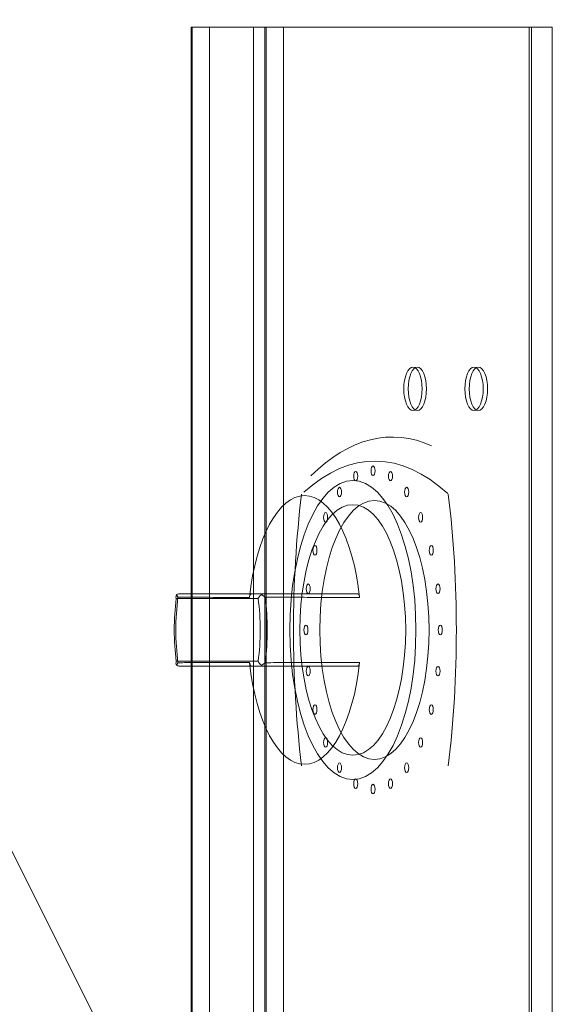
# Model space of a CAD drawing. Header units: millimetres. Extents: x -750 to 57307, y -2234 to 18901.
# Tile 76 of 102: x 20394 to 20505, y 14815 to 15020. Entities that reach past the tile are written whole.
import ezdxf

# ---------------------------------------------------------------- set-up
doc = ezdxf.new("R2010")
doc.units = ezdxf.units.MM
doc.header["$MEASUREMENT"] = 0
doc.linetypes.add('DASHED', pattern=[19.05, 12.7, -6.35])
doc.linetypes.add('HIDDEN', pattern=[0.375, 0.25, -0.125])
for name, color, linetype, lineweight, true_color in [('FLOOR RAISE', 4, 'DASHED', 0, 0x00ffff), ('GREY SCALE', 9, 'Continuous', 0, 0x808080), ('GREYSCALE', 9, 'Continuous', 0, 0x808080)]:
    doc.layers.add(name, color=color, linetype=linetype, lineweight=lineweight, true_color=true_color)

# ---------------------------------------------------------------- blocks, each defined once
blk = doc.blocks.new('FLOOR PLAN')
at = {"layer": 'GREYSCALE', "ltscale": 125}
blk.add_line((20176.39, 15278.36), (21172.83, 13284.48), dxfattribs=at)
at = {"layer": 'GREYSCALE', "ltscale": 0.25}
for p, q in [((20429.32, 15018.13), (20429.32, 14216.19)), ((20504.5, 15018.13), (20429.32, 15018.13))]:
    blk.add_line(p, q, dxfattribs=at)
at = {"layer": 'GREYSCALE', "ltscale": 0.25, "extrusion": (1.83697e-16, 1, -5.8436e-29)}
for p, q in [((20433.14, 15018.13, 879.93), (20499.67, 15018.13, 815.05)), ((20504.5, 15018.13, 902.18), (20442.35, 15018.13, 902.18)), ((20444.66, 15018.13, 692.4), (20444.66, 15018.13, 659.48)), ((20500.17, 15018.13, 812.22), (20444.98, 15018.13, 693.88)), ((20448.53, 15018.13, 655.99), (20504.5, 15018.13, 662.14)), ((20504.5, 15018.13, 662.14), (20504.5, 15018.13, 902.18))]:
    blk.add_line(p, q, dxfattribs=at)
at = {"layer": 'GREYSCALE', "extrusion": (2.94688e-16, 1, -5.17558e-17)}
for p, q in [((20444.33, 14900.34, 784.98), (20427.04, 14900.34, 747.9)), ((20441.92, 14900.34, 734.75), (20463.97, 14900.34, 782.02))]:
    blk.add_line(p, q, dxfattribs=at)
at = {"layer": 'GREYSCALE'}
for p, q in [((20444.33, 14900.34, 784.98), (20427.04, 14900.34, 747.9)), ((20426.26, 14899.34, 748.61), (20443.29, 14899.34, 785.12)), ((20443.29, 14886.31, 785.12), (20426.26, 14886.31, 748.61)), ((20427.04, 14885.31, 747.9), (20444.33, 14885.31, 784.98))]:
    blk.add_line(p, q, dxfattribs=at)
at = {"layer": 'GREYSCALE', "extrusion": (-0.906308, 2.88951e-16, 0.422618)}
for p, q in [((20441.92, 14900.34, 734.75), (20463.97, 14900.34, 782.02)), ((20426.26, 14899.34, 748.61), (20443.29, 14899.34, 785.12)), ((20443.29, 14886.31, 785.12), (20426.26, 14886.31, 748.61)), ((20441.92, 14885.31, 734.75), (20463.97, 14885.31, 782.02))]:
    blk.add_line(p, q, dxfattribs=at)
at = {"layer": 'GREYSCALE', "extrusion": (-2.94688e-16, -1, 5.17558e-17)}
for p, q in [((20427.04, 14885.31, 747.9), (20444.33, 14885.31, 784.98)), ((20441.92, 14885.31, 734.75), (20463.97, 14885.31, 782.02))]:
    blk.add_line(p, q, dxfattribs=at)
at = {"layer": 'GREYSCALE', "extrusion": (0.906308, -5.3388e-16, -0.422618)}
for centre in [(14942.94, 9343.65, 18235.2), (14942.94, 9343.65, 18236.2), (14942.94, 9373.73, 18235.2), (14942.94, 9373.73, 18236.2)]:
    blk.add_circle(centre, 4.51, dxfattribs=at)
at = {"layer": 'GREYSCALE', "extrusion": (-0.906308, 5.3388e-16, 0.422618)}
for centre in [(-14942.94, 9343.65, -18235.2), (-14942.94, 9343.65, -18236.2), (-14942.94, 9373.73, -18235.2), (-14942.94, 9373.73, -18236.2)]:
    blk.add_circle(centre, 4.51, dxfattribs=at)
at = {"layer": 'GREYSCALE', "extrusion": (-0.906308, 2.88951e-16, 0.422618)}
for centre, radius in [((-14925.9, 9331.12, -18231.89), 1), ((-14924.78, 9322.56, -18231.89), 1), ((-14924.78, 9339.68, -18231.89), 1), ((-14892.82, 9331.12, -18227.24), 31.08), ((-14892.82, 9331.12, -18227.24), 31.08), ((-14921.47, 9314.58, -18231.89), 1), ((-14921.47, 9347.66, -18231.89), 1), ((-14892.82, 9331.12, -18227.23), 26.04), ((-14892.82, 9331.12, -18227.23), 26.04), ((-14892.82, 9331.12, -18232.19), 26.92), ((-14916.21, 9307.73, -18231.89), 1), ((-14916.21, 9354.51, -18231.89), 1), ((-14909.36, 9302.48, -18231.89), 1), ((-14909.36, 9359.77, -18231.89), 1), ((-14901.38, 9299.17, -18231.89), 1), ((-14901.38, 9363.08, -18231.89), 1), ((-14892.82, 9298.04, -18231.89), 1), ((-14892.82, 9364.2, -18231.89), 1), ((-14884.26, 9299.17, -18231.89), 1), ((-14884.26, 9363.08, -18231.89), 1), ((-14876.28, 9302.48, -18231.89), 1), ((-14876.28, 9359.77, -18231.89), 1), ((-14869.43, 9307.73, -18231.89), 1), ((-14869.43, 9354.51, -18231.89), 1), ((-14864.18, 9314.58, -18231.89), 1), ((-14864.18, 9347.66, -18231.89), 1), ((-14860.87, 9322.56, -18231.89), 1), ((-14859.74, 9331.12, -18231.89), 1), ((-14860.87, 9339.68, -18231.89), 1)]:
    blk.add_circle(centre, radius, dxfattribs=at)
at = {"layer": 'GREYSCALE', "extrusion": (0.906308, -2.88951e-16, -0.422618)}
blk.add_circle((14892.82, 9331.12, 18232.19), 26.92, dxfattribs=at)
at = {"layer": 'GREYSCALE', "ltscale": 0.25, "extrusion": (3.67394e-16, 1, -1.83697e-16)}
for centre, radius, start, end in [((-20442.35, 889.15, 15018.13), 13.03, 315, 90), ((-20448.16, 659.48, 15018.13), 3.51, 264, 0), ((-20448.16, 692.4, 15018.13), 3.51, 360, 25), ((-20497.95, 813.29, 15018.13), 2.46, 134.2795, 205.7202)]:
    blk.add_arc(centre, radius, start, end, dxfattribs=at)
at = {"layer": 'GREYSCALE', "extrusion": (0.906308, -2.88951e-16, -0.422618)}
for centre, radius, start, end in [((14829.6, 9331.37, 18236.2), 103.32, 337.1764, 10.7814), ((14892.82, 9393.54, 18232.19), 102.27, 253.9912, 286.0091), ((14892.82, 9269.2, 18232.19), 102.27, 73.9909, 106.0088)]:
    blk.add_arc(centre, radius, start, end, dxfattribs=at)
at = {"layer": 'GREYSCALE', "extrusion": (-0.906308, 2.88951e-16, 0.422618)}
for centre, radius, start, end in [((-14829.6, 9331.37, -18236.2), 103.32, 169.2186, 202.8236), ((-14829.6, 9331.37, -18232.19), 98.31, 158.6254, 200.8267), ((-14829.6, 9331.37, -18232.19), 98.31, 158.6254, 200.8267), ((-14892.82, 9331.12, -18216.15), 27.92, 103.9861, 256.0139), ((-14892.82, 9331.12, -18216.15), 27.92, 103.9861, 256.0139), ((-14892.82, 9393.54, -18232.19), 102.27, 253.9909, 286.0088), ((-14892.82, 9269.2, -18232.19), 102.27, 73.9912, 106.0091), ((-14892.82, 9331.12, -18197.1), 22.51, 252.3967, 287.6033), ((-14892.82, 9331.12, -18197.1), 22.51, 252.3967, 287.6033), ((-14892.82, 9331.12, -18197.1), 22.51, 72.3967, 107.6033), ((-14892.82, 9331.12, -18197.1), 22.51, 72.3967, 107.6033), ((-14892.82, 9331.12, -18196.1), 21.17, 252.0741, 287.9259), ((-14892.82, 9331.12, -18196.1), 21.17, 252.0741, 287.9259), ((-14892.82, 9331.12, -18196.1), 21.17, 72.0741, 107.9259), ((-14892.82, 9331.12, -18196.1), 21.17, 72.0741, 107.9259), ((-14892.82, 9331.12, -18216.15), 27.92, 283.9861, 76.0139), ((-14892.82, 9331.12, -18216.15), 27.92, 283.9861, 76.0139)]:
    blk.add_arc(centre, radius, start, end, dxfattribs=at)
at = {"layer": 'GREYSCALE'}
for points, knots in [([(20426.3, 14900.14, 747.75), (20426.24, 14900.06, 747.86), (20426.21, 14899.97, 747.98), (20426.17, 14899.71, 748.28), (20426.19, 14899.54, 748.44), (20426.25, 14899.36, 748.59), (20426.26, 14899.35, 748.6), (20426.26, 14899.34, 748.6), (20426.26, 14899.34, 748.61), (20426.26, 14899.34, 748.61), (20426.26, 14899.34, 748.61), (20426.26, 14899.34, 748.61), (20426.26, 14899.34, 748.61), (20426.26, 14899.34, 748.61), (20426.26, 14899.34, 748.61), (20426.26, 14899.34, 748.61), (20426.26, 14899.34, 748.61), (20426.26, 14899.34, 748.61), (20426.26, 14899.34, 748.61), (20426.26, 14899.34, 748.61)], [-4.568979, -4.568979, -4.568979, -4.568979, -3.692516, -3.692516, -2.450743, -2.450743, -2.363662, -2.363662, -2.337548, -2.337548, -2.323475, -2.323475, -2.309, -2.309, -2.304181, -2.304181, -2.301314, -2.301314, -2.300178, -2.300178, -2.300178, -2.300178]), ([(20426.3, 14900.14, 747.75), (20426.24, 14900.06, 747.86), (20426.21, 14899.97, 747.98), (20426.17, 14899.71, 748.28), (20426.19, 14899.54, 748.44), (20426.25, 14899.36, 748.59), (20426.26, 14899.35, 748.6), (20426.26, 14899.34, 748.6), (20426.26, 14899.34, 748.61), (20426.26, 14899.34, 748.61), (20426.26, 14899.34, 748.61), (20426.26, 14899.34, 748.61), (20426.26, 14899.34, 748.61), (20426.26, 14899.34, 748.61), (20426.26, 14899.34, 748.61), (20426.26, 14899.34, 748.61), (20426.26, 14899.34, 748.61), (20426.26, 14899.34, 748.61), (20426.26, 14899.34, 748.61), (20426.26, 14899.34, 748.61)], [-4.568979, -4.568979, -4.568979, -4.568979, -3.692516, -3.692516, -2.450743, -2.450743, -2.363662, -2.363662, -2.337548, -2.337548, -2.323475, -2.323475, -2.309, -2.309, -2.304181, -2.304181, -2.301314, -2.301314, -2.300178, -2.300178, -2.300178, -2.300178]), ([(20426.3, 14900.14, 747.75), (20426.31, 14900.15, 747.75), (20426.33, 14900.16, 747.75), (20426.36, 14900.17, 747.76), (20426.37, 14900.18, 747.76), (20426.48, 14900.24, 747.78), (20426.59, 14900.28, 747.8), (20426.81, 14900.33, 747.85), (20426.92, 14900.34, 747.87), (20427.04, 14900.34, 747.9), (20427.04, 14900.34, 747.9), (20427.04, 14900.34, 747.9)], [0.6841371, 0.6841371, 0.6841371, 0.6841371, 0.7321349, 0.7321349, 0.7784099, 0.7784099, 1.1160869, 1.1160869, 1.4632126, 1.4632126, 1.4649667, 1.4649667, 1.4649667, 1.4649667]), ([(20426.3, 14900.14, 747.75), (20426.31, 14900.15, 747.75), (20426.33, 14900.16, 747.75), (20426.36, 14900.17, 747.76), (20426.37, 14900.18, 747.76), (20426.48, 14900.24, 747.78), (20426.59, 14900.28, 747.8), (20426.81, 14900.33, 747.85), (20426.92, 14900.34, 747.87), (20427.04, 14900.34, 747.9), (20427.04, 14900.34, 747.9), (20427.04, 14900.34, 747.9)], [0.6841371, 0.6841371, 0.6841371, 0.6841371, 0.7321349, 0.7321349, 0.7784099, 0.7784099, 1.1160869, 1.1160869, 1.4632126, 1.4632126, 1.4649667, 1.4649667, 1.4649667, 1.4649667]), ([(20426.61, 14899.63, 746.99), (20426.61, 14899.63, 746.99), (20426.61, 14899.63, 746.99), (20426.61, 14899.63, 747), (20426.61, 14899.63, 747), (20426.61, 14899.63, 747), (20426.61, 14899.63, 747), (20426.61, 14899.63, 747), (20426.61, 14899.64, 747), (20426.61, 14899.64, 747), (20426.61, 14899.64, 747), (20426.61, 14899.65, 747), (20426.6, 14899.65, 747.01), (20426.6, 14899.66, 747.02), (20426.59, 14899.67, 747.03), (20426.58, 14899.69, 747.05), (20426.57, 14899.71, 747.07), (20426.53, 14899.75, 747.12), (20426.51, 14899.78, 747.16), (20426.46, 14899.87, 747.27), (20426.42, 14899.92, 747.35), (20426.35, 14900.03, 747.53), (20426.32, 14900.09, 747.64), (20426.3, 14900.14, 747.75)], [0, 0, 0, 0, 0.0007562, 0.0007562, 0.0015191, 0.0015191, 0.003065, 0.003065, 0.0062678, 0.0062678, 0.0131942, 0.0131942, 0.027317, 0.027317, 0.0517791, 0.0517791, 0.0965418, 0.0965418, 0.1826488, 0.1826488, 0.3519012, 0.3519012, 0.5581583, 0.5581583, 0.5581583, 0.5581583]), ([(20426.61, 14899.63, 746.99), (20426.61, 14899.63, 746.99), (20426.61, 14899.63, 746.99), (20426.61, 14899.63, 747), (20426.61, 14899.63, 747), (20426.61, 14899.63, 747), (20426.61, 14899.63, 747), (20426.61, 14899.63, 747), (20426.61, 14899.64, 747), (20426.61, 14899.64, 747), (20426.61, 14899.64, 747), (20426.61, 14899.65, 747), (20426.6, 14899.65, 747.01), (20426.6, 14899.66, 747.02), (20426.59, 14899.67, 747.03), (20426.58, 14899.69, 747.05), (20426.57, 14899.71, 747.07), (20426.53, 14899.75, 747.12), (20426.51, 14899.78, 747.16), (20426.46, 14899.87, 747.27), (20426.42, 14899.92, 747.35), (20426.35, 14900.03, 747.53), (20426.32, 14900.09, 747.64), (20426.3, 14900.14, 747.75)], [0, 0, 0, 0, 0.0007562, 0.0007562, 0.0015191, 0.0015191, 0.003065, 0.003065, 0.0062678, 0.0062678, 0.0131942, 0.0131942, 0.027317, 0.027317, 0.0517791, 0.0517791, 0.0965418, 0.0965418, 0.1826488, 0.1826488, 0.3519012, 0.3519012, 0.5581583, 0.5581583, 0.5581583, 0.5581583]), ([(20441.49, 14899.57, 733.83), (20440.94, 14899.57, 734.32), (20440.38, 14899.58, 734.81), (20439.3, 14899.58, 735.76), (20438.78, 14899.58, 736.22), (20437.23, 14899.59, 737.59), (20436.19, 14899.59, 738.51), (20433.49, 14899.6, 740.89), (20431.83, 14899.61, 742.36), (20428.98, 14899.62, 744.88), (20427.8, 14899.62, 745.94), (20426.61, 14899.63, 746.99)], [-20.862973, -20.862973, -20.862973, -20.862973, -18.643241, -18.643241, -16.57177, -16.57177, -12.428827, -12.428827, -5.800119, -5.800119, -1.046163, -1.046163, -1.046163, -1.046163]), ([(20441.49, 14899.57, 733.83), (20440.94, 14899.57, 734.32), (20440.38, 14899.58, 734.81), (20439.3, 14899.58, 735.76), (20438.78, 14899.58, 736.22), (20437.23, 14899.59, 737.59), (20436.19, 14899.59, 738.51), (20433.49, 14899.6, 740.89), (20431.83, 14899.61, 742.36), (20428.98, 14899.62, 744.88), (20427.8, 14899.62, 745.94), (20426.61, 14899.63, 746.99)], [-20.862973, -20.862973, -20.862973, -20.862973, -18.643241, -18.643241, -16.57177, -16.57177, -12.428827, -12.428827, -5.800119, -5.800119, -1.046163, -1.046163, -1.046163, -1.046163]), ([(20427.04, 14900.34, 747.9), (20428.29, 14900.34, 746.78), (20429.55, 14900.34, 745.67), (20432.47, 14900.34, 743.08), (20434.13, 14900.34, 741.62), (20436.83, 14900.34, 739.23), (20437.87, 14900.34, 738.32), (20439.43, 14900.34, 736.95), (20439.95, 14900.34, 736.49), (20440.95, 14900.34, 735.61), (20441.44, 14900.34, 735.18), (20441.92, 14900.34, 734.75)], [0.767144, 0.767144, 0.767144, 0.767144, 5.800119, 5.800119, 12.428827, 12.428827, 16.57177, 16.57177, 18.643241, 18.643241, 20.57812, 20.57812, 20.57812, 20.57812]), ([(20427.04, 14900.34, 747.9), (20428.29, 14900.34, 746.78), (20429.55, 14900.34, 745.67), (20432.47, 14900.34, 743.08), (20434.13, 14900.34, 741.62), (20436.83, 14900.34, 739.23), (20437.87, 14900.34, 738.32), (20439.43, 14900.34, 736.95), (20439.95, 14900.34, 736.49), (20440.95, 14900.34, 735.61), (20441.44, 14900.34, 735.18), (20441.92, 14900.34, 734.75)], [0.767144, 0.767144, 0.767144, 0.767144, 5.800119, 5.800119, 12.428827, 12.428827, 16.57177, 16.57177, 18.643241, 18.643241, 20.57812, 20.57812, 20.57812, 20.57812]), ([(20441.92, 14900.34, 734.75), (20441.88, 14900.34, 734.66), (20441.84, 14900.33, 734.57), (20441.76, 14900.27, 734.4), (20441.72, 14900.23, 734.31), (20441.63, 14900.11, 734.13), (20441.59, 14900.02, 734.05), (20441.53, 14899.81, 733.91), (20441.5, 14899.7, 733.86), (20441.49, 14899.57, 733.83)], [0, 0, 0, 0, 0.299964, 0.299964, 0.59828, 0.59828, 0.9918, 0.9918, 1.371361, 1.371361, 1.371361, 1.371361]), ([(20441.92, 14900.34, 734.75), (20441.88, 14900.34, 734.66), (20441.84, 14900.33, 734.57), (20441.76, 14900.27, 734.4), (20441.72, 14900.23, 734.31), (20441.63, 14900.11, 734.13), (20441.59, 14900.02, 734.05), (20441.53, 14899.81, 733.91), (20441.5, 14899.7, 733.86), (20441.49, 14899.57, 733.83)], [0, 0, 0, 0, 0.299964, 0.299964, 0.59828, 0.59828, 0.9918, 0.9918, 1.371361, 1.371361, 1.371361, 1.371361]), ([(20443.29, 14899.34, 785.12), (20443.29, 14899.34, 785.12), (20443.29, 14899.34, 785.12), (20443.29, 14899.34, 785.12), (20443.29, 14899.34, 785.12), (20443.29, 14899.34, 785.12), (20443.29, 14899.34, 785.12), (20443.29, 14899.34, 785.12), (20443.29, 14899.34, 785.12), (20443.29, 14899.34, 785.12), (20443.29, 14899.34, 785.12), (20443.29, 14899.35, 785.12), (20443.3, 14899.38, 785.15), (20443.36, 14899.52, 785.26), (20443.42, 14899.62, 785.33), (20443.6, 14899.85, 785.49), (20443.72, 14899.97, 785.56), (20443.9, 14900.1, 785.62), (20443.94, 14900.12, 785.63), (20443.97, 14900.14, 785.64)], [-2.013428, -2.013428, -2.013428, -2.013428, -2.012552, -2.012552, -2.009969, -2.009969, -2.005723, -2.005723, -1.993988, -1.993988, -1.958227, -1.958227, -1.803737, -1.803737, -1.39494, -1.39494, -0.837587, -0.837587, -0.714094, -0.714094, -0.714094, -0.714094]), ([(20443.29, 14899.34, 785.12), (20443.29, 14899.34, 785.12), (20443.29, 14899.34, 785.12), (20443.29, 14899.34, 785.12), (20443.29, 14899.34, 785.12), (20443.29, 14899.34, 785.12), (20443.29, 14899.34, 785.12), (20443.29, 14899.34, 785.12), (20443.29, 14899.34, 785.12), (20443.29, 14899.34, 785.12), (20443.29, 14899.34, 785.12), (20443.29, 14899.35, 785.12), (20443.3, 14899.38, 785.15), (20443.36, 14899.52, 785.26), (20443.42, 14899.62, 785.33), (20443.6, 14899.85, 785.49), (20443.72, 14899.97, 785.56), (20443.9, 14900.1, 785.62), (20443.94, 14900.12, 785.63), (20443.97, 14900.14, 785.64)], [-2.013428, -2.013428, -2.013428, -2.013428, -2.012552, -2.012552, -2.009969, -2.009969, -2.005723, -2.005723, -1.993988, -1.993988, -1.958227, -1.958227, -1.803737, -1.803737, -1.39494, -1.39494, -0.837587, -0.837587, -0.714094, -0.714094, -0.714094, -0.714094]), ([(20444.33, 14900.34, 784.98), (20444.33, 14900.34, 784.98), (20444.33, 14900.34, 784.98), (20444.27, 14900.34, 785.08), (20444.21, 14900.33, 785.19), (20444.11, 14900.27, 785.39), (20444.05, 14900.23, 785.48), (20443.99, 14900.17, 785.6), (20443.98, 14900.15, 785.62), (20443.97, 14900.14, 785.64)], [-0.0017633, -0.0017633, -0.0017633, -0.0017633, 0, 0, 0.3544407, 0.3544407, 0.6989598, 0.6989598, 0.783168, 0.783168, 0.783168, 0.783168]), ([(20444.33, 14900.34, 784.98), (20444.33, 14900.34, 784.98), (20444.33, 14900.34, 784.98), (20444.27, 14900.34, 785.08), (20444.21, 14900.33, 785.19), (20444.11, 14900.27, 785.39), (20444.05, 14900.23, 785.48), (20443.99, 14900.17, 785.6), (20443.98, 14900.15, 785.62), (20443.97, 14900.14, 785.64)], [-0.0017633, -0.0017633, -0.0017633, -0.0017633, 0, 0, 0.3544407, 0.3544407, 0.6989598, 0.6989598, 0.783168, 0.783168, 0.783168, 0.783168]), ([(20443.97, 14900.14, 785.64), (20444.04, 14900.11, 785.67), (20444.11, 14900.07, 785.71), (20444.27, 14899.97, 785.78), (20444.37, 14899.91, 785.81), (20444.52, 14899.81, 785.84), (20444.57, 14899.77, 785.85), (20444.64, 14899.72, 785.87), (20444.67, 14899.7, 785.87), (20444.7, 14899.68, 785.88), (20444.71, 14899.67, 785.88), (20444.73, 14899.65, 785.88), (20444.73, 14899.65, 785.88), (20444.74, 14899.64, 785.88), (20444.74, 14899.64, 785.88), (20444.74, 14899.64, 785.88), (20444.74, 14899.63, 785.88), (20444.74, 14899.63, 785.88)], [0.8289705, 0.8289705, 0.8289705, 0.8289705, 1.0570419, 1.0570419, 1.3691091, 1.3691091, 1.5284326, 1.5284326, 1.6112916, 1.6112916, 1.6500585, 1.6500585, 1.6707993, 1.6707993, 1.6821461, 1.6821461, 1.694108, 1.694108, 1.694108, 1.694108]), ([(20443.97, 14900.14, 785.64), (20444.04, 14900.11, 785.67), (20444.11, 14900.07, 785.71), (20444.27, 14899.97, 785.78), (20444.37, 14899.91, 785.81), (20444.52, 14899.81, 785.84), (20444.57, 14899.77, 785.85), (20444.64, 14899.72, 785.87), (20444.67, 14899.7, 785.87), (20444.7, 14899.68, 785.88), (20444.71, 14899.67, 785.88), (20444.73, 14899.65, 785.88), (20444.73, 14899.65, 785.88), (20444.74, 14899.64, 785.88), (20444.74, 14899.64, 785.88), (20444.74, 14899.64, 785.88), (20444.74, 14899.63, 785.88), (20444.74, 14899.63, 785.88)], [0.8289705, 0.8289705, 0.8289705, 0.8289705, 1.0570419, 1.0570419, 1.3691091, 1.3691091, 1.5284326, 1.5284326, 1.6112916, 1.6112916, 1.6500585, 1.6500585, 1.6707993, 1.6707993, 1.6821461, 1.6821461, 1.694108, 1.694108, 1.694108, 1.694108]), ([(20463.97, 14900.34, 782.02), (20462.64, 14900.34, 782.23), (20461.32, 14900.34, 782.43), (20459.31, 14900.34, 782.73), (20458.63, 14900.34, 782.84), (20456.85, 14900.34, 783.11), (20455.75, 14900.34, 783.27), (20452.91, 14900.34, 783.7), (20451.15, 14900.34, 783.96), (20447.71, 14900.34, 784.48), (20446.02, 14900.34, 784.73), (20444.33, 14900.34, 784.98)], [12.565421, 12.565421, 12.565421, 12.565421, 16.570697, 16.570697, 18.642034, 18.642034, 21.956173, 21.956173, 27.258796, 27.258796, 32.376399, 32.376399, 32.376399, 32.376399]), ([(20463.97, 14900.34, 782.02), (20462.64, 14900.34, 782.23), (20461.32, 14900.34, 782.43), (20459.31, 14900.34, 782.73), (20458.63, 14900.34, 782.84), (20456.85, 14900.34, 783.11), (20455.75, 14900.34, 783.27), (20452.91, 14900.34, 783.7), (20451.15, 14900.34, 783.96), (20447.71, 14900.34, 784.48), (20446.02, 14900.34, 784.73), (20444.33, 14900.34, 784.98)], [12.565421, 12.565421, 12.565421, 12.565421, 16.570697, 16.570697, 18.642034, 18.642034, 21.956173, 21.956173, 27.258796, 27.258796, 32.376399, 32.376399, 32.376399, 32.376399]), ([(20444.74, 14899.63, 785.88), (20446.34, 14899.62, 785.65), (20447.94, 14899.62, 785.41), (20451.3, 14899.61, 784.92), (20453.05, 14899.6, 784.66), (20455.9, 14899.59, 784.23), (20456.99, 14899.59, 784.06), (20458.77, 14899.59, 783.8), (20459.46, 14899.58, 783.69), (20461.51, 14899.58, 783.38), (20462.88, 14899.58, 783.18), (20464.3, 14899.57, 782.96), (20464.35, 14899.57, 782.95), (20464.39, 14899.57, 782.95)], [-32.09738, -32.09738, -32.09738, -32.09738, -27.258796, -27.258796, -21.956173, -21.956173, -18.642034, -18.642034, -16.570697, -16.570697, -12.428022, -12.428022, -12.280567, -12.280567, -12.280567, -12.280567]), ([(20444.74, 14899.63, 785.88), (20446.34, 14899.62, 785.65), (20447.94, 14899.62, 785.41), (20451.3, 14899.61, 784.92), (20453.05, 14899.6, 784.66), (20455.9, 14899.59, 784.23), (20456.99, 14899.59, 784.06), (20458.77, 14899.59, 783.8), (20459.46, 14899.58, 783.69), (20461.51, 14899.58, 783.38), (20462.88, 14899.58, 783.18), (20464.3, 14899.57, 782.96), (20464.35, 14899.57, 782.95), (20464.39, 14899.57, 782.95)], [-32.09738, -32.09738, -32.09738, -32.09738, -27.258796, -27.258796, -21.956173, -21.956173, -18.642034, -18.642034, -16.570697, -16.570697, -12.428022, -12.428022, -12.280567, -12.280567, -12.280567, -12.280567]), ([(20464.39, 14899.57, 782.95), (20464.39, 14899.66, 782.93), (20464.37, 14899.74, 782.9), (20464.33, 14899.9, 782.82), (20464.31, 14899.97, 782.77), (20464.24, 14900.13, 782.62), (20464.19, 14900.21, 782.51), (20464.08, 14900.31, 782.28), (20464.02, 14900.34, 782.15), (20463.97, 14900.34, 782.02)], [0, 0, 0, 0, 0.267044, 0.267044, 0.536426, 0.536426, 0.950116, 0.950116, 1.373248, 1.373248, 1.373248, 1.373248]), ([(20464.39, 14899.57, 782.95), (20464.39, 14899.66, 782.93), (20464.37, 14899.74, 782.9), (20464.33, 14899.9, 782.82), (20464.31, 14899.97, 782.77), (20464.24, 14900.13, 782.62), (20464.19, 14900.21, 782.51), (20464.08, 14900.31, 782.28), (20464.02, 14900.34, 782.15), (20463.97, 14900.34, 782.02)], [0, 0, 0, 0, 0.267044, 0.267044, 0.536426, 0.536426, 0.950116, 0.950116, 1.373248, 1.373248, 1.373248, 1.373248]), ([(20426.26, 14886.31, 748.61), (20426.26, 14886.31, 748.61), (20426.26, 14886.31, 748.61), (20426.26, 14886.31, 748.61), (20426.26, 14886.31, 748.61), (20426.26, 14886.31, 748.61), (20426.26, 14886.31, 748.61), (20426.26, 14886.31, 748.61), (20426.26, 14886.31, 748.61), (20426.26, 14886.31, 748.61), (20426.26, 14886.31, 748.61), (20426.26, 14886.3, 748.6), (20426.25, 14886.27, 748.57), (20426.2, 14886.13, 748.45), (20426.18, 14886.03, 748.36), (20426.18, 14885.8, 748.13), (20426.2, 14885.68, 747.99), (20426.27, 14885.55, 747.81), (20426.29, 14885.53, 747.78), (20426.3, 14885.51, 747.75)], [-2.013835, -2.013835, -2.013835, -2.013835, -2.012593, -2.012593, -2.009935, -2.009935, -2.006101, -2.006101, -1.99429, -1.99429, -1.958405, -1.958405, -1.803523, -1.803523, -1.394904, -1.394904, -0.837569, -0.837569, -0.714146, -0.714146, -0.714146, -0.714146]), ([(20426.26, 14886.31, 748.61), (20426.26, 14886.31, 748.61), (20426.26, 14886.31, 748.61), (20426.26, 14886.31, 748.61), (20426.26, 14886.31, 748.61), (20426.26, 14886.31, 748.61), (20426.26, 14886.31, 748.61), (20426.26, 14886.31, 748.61), (20426.26, 14886.31, 748.61), (20426.26, 14886.31, 748.61), (20426.26, 14886.31, 748.61), (20426.26, 14886.3, 748.6), (20426.25, 14886.27, 748.57), (20426.2, 14886.13, 748.45), (20426.18, 14886.03, 748.36), (20426.18, 14885.8, 748.13), (20426.2, 14885.68, 747.99), (20426.27, 14885.55, 747.81), (20426.29, 14885.53, 747.78), (20426.3, 14885.51, 747.75)], [-2.013835, -2.013835, -2.013835, -2.013835, -2.012593, -2.012593, -2.009935, -2.009935, -2.006101, -2.006101, -1.99429, -1.99429, -1.958405, -1.958405, -1.803523, -1.803523, -1.394904, -1.394904, -0.837569, -0.837569, -0.714146, -0.714146, -0.714146, -0.714146]), ([(20426.3, 14885.51, 747.75), (20426.32, 14885.54, 747.67), (20426.34, 14885.58, 747.6), (20426.39, 14885.68, 747.42), (20426.43, 14885.74, 747.33), (20426.49, 14885.84, 747.19), (20426.52, 14885.87, 747.15), (20426.56, 14885.93, 747.08), (20426.57, 14885.94, 747.06), (20426.59, 14885.97, 747.03), (20426.59, 14885.98, 747.02), (20426.6, 14885.99, 747.01), (20426.6, 14886, 747.01), (20426.61, 14886, 747), (20426.61, 14886.01, 747), (20426.61, 14886.01, 747), (20426.61, 14886.01, 747), (20426.61, 14886.02, 746.99)], [0.8289705, 0.8289705, 0.8289705, 0.8289705, 1.0570419, 1.0570419, 1.3691091, 1.3691091, 1.5284326, 1.5284326, 1.6112916, 1.6112916, 1.6500585, 1.6500585, 1.6707993, 1.6707993, 1.6821461, 1.6821461, 1.694108, 1.694108, 1.694108, 1.694108]), ([(20426.3, 14885.51, 747.75), (20426.32, 14885.54, 747.67), (20426.34, 14885.58, 747.6), (20426.39, 14885.68, 747.42), (20426.43, 14885.74, 747.33), (20426.49, 14885.84, 747.19), (20426.52, 14885.87, 747.15), (20426.56, 14885.93, 747.08), (20426.57, 14885.94, 747.06), (20426.59, 14885.97, 747.03), (20426.59, 14885.98, 747.02), (20426.6, 14885.99, 747.01), (20426.6, 14886, 747.01), (20426.61, 14886, 747), (20426.61, 14886.01, 747), (20426.61, 14886.01, 747), (20426.61, 14886.01, 747), (20426.61, 14886.02, 746.99)], [0.8289705, 0.8289705, 0.8289705, 0.8289705, 1.0570419, 1.0570419, 1.3691091, 1.3691091, 1.5284326, 1.5284326, 1.6112916, 1.6112916, 1.6500585, 1.6500585, 1.6707993, 1.6707993, 1.6821461, 1.6821461, 1.694108, 1.694108, 1.694108, 1.694108]), ([(20427.04, 14885.31, 747.9), (20427.04, 14885.31, 747.9), (20427.04, 14885.31, 747.9), (20426.92, 14885.31, 747.87), (20426.8, 14885.32, 747.85), (20426.58, 14885.37, 747.8), (20426.47, 14885.41, 747.78), (20426.35, 14885.48, 747.76), (20426.32, 14885.49, 747.75), (20426.3, 14885.51, 747.75)], [-0.0017633, -0.0017633, -0.0017633, -0.0017633, 0, 0, 0.3544407, 0.3544407, 0.6989598, 0.6989598, 0.783168, 0.783168, 0.783168, 0.783168]), ([(20427.04, 14885.31, 747.9), (20427.04, 14885.31, 747.9), (20427.04, 14885.31, 747.9), (20426.92, 14885.31, 747.87), (20426.8, 14885.32, 747.85), (20426.58, 14885.37, 747.8), (20426.47, 14885.41, 747.78), (20426.35, 14885.48, 747.76), (20426.32, 14885.49, 747.75), (20426.3, 14885.51, 747.75)], [-0.0017633, -0.0017633, -0.0017633, -0.0017633, 0, 0, 0.3544407, 0.3544407, 0.6989598, 0.6989598, 0.783168, 0.783168, 0.783168, 0.783168]), ([(20426.61, 14886.02, 746.99), (20427.82, 14886.02, 745.92), (20429.03, 14886.03, 744.85), (20431.56, 14886.04, 742.6), (20432.89, 14886.04, 741.42), (20435.05, 14886.05, 739.52), (20435.88, 14886.06, 738.78), (20437.23, 14886.06, 737.59), (20437.74, 14886.06, 737.13), (20439.3, 14886.07, 735.76), (20440.34, 14886.07, 734.84), (20441.42, 14886.07, 733.9), (20441.45, 14886.07, 733.86), (20441.49, 14886.07, 733.83)], [-32.09738, -32.09738, -32.09738, -32.09738, -27.260564, -27.260564, -21.957597, -21.957597, -18.643243, -18.643243, -16.571772, -16.571772, -12.428829, -12.428829, -12.280567, -12.280567, -12.280567, -12.280567]), ([(20426.61, 14886.02, 746.99), (20427.82, 14886.02, 745.92), (20429.03, 14886.03, 744.85), (20431.56, 14886.04, 742.6), (20432.89, 14886.04, 741.42), (20435.05, 14886.05, 739.52), (20435.88, 14886.06, 738.78), (20437.23, 14886.06, 737.59), (20437.74, 14886.06, 737.13), (20439.3, 14886.07, 735.76), (20440.34, 14886.07, 734.84), (20441.42, 14886.07, 733.9), (20441.45, 14886.07, 733.86), (20441.49, 14886.07, 733.83)], [-32.09738, -32.09738, -32.09738, -32.09738, -27.260564, -27.260564, -21.957597, -21.957597, -18.643243, -18.643243, -16.571772, -16.571772, -12.428829, -12.428829, -12.280567, -12.280567, -12.280567, -12.280567]), ([(20441.92, 14885.31, 734.75), (20440.92, 14885.31, 735.64), (20439.91, 14885.31, 736.52), (20438.39, 14885.31, 737.86), (20437.87, 14885.31, 738.32), (20436.52, 14885.31, 739.51), (20435.69, 14885.31, 740.24), (20433.53, 14885.31, 742.15), (20432.2, 14885.31, 743.32), (20429.59, 14885.31, 745.63), (20428.31, 14885.31, 746.76), (20427.04, 14885.31, 747.9)], [12.565421, 12.565421, 12.565421, 12.565421, 16.571772, 16.571772, 18.643243, 18.643243, 21.957597, 21.957597, 27.260564, 27.260564, 32.376399, 32.376399, 32.376399, 32.376399]), ([(20441.92, 14885.31, 734.75), (20440.92, 14885.31, 735.64), (20439.91, 14885.31, 736.52), (20438.39, 14885.31, 737.86), (20437.87, 14885.31, 738.32), (20436.52, 14885.31, 739.51), (20435.69, 14885.31, 740.24), (20433.53, 14885.31, 742.15), (20432.2, 14885.31, 743.32), (20429.59, 14885.31, 745.63), (20428.31, 14885.31, 746.76), (20427.04, 14885.31, 747.9)], [12.565421, 12.565421, 12.565421, 12.565421, 16.571772, 16.571772, 18.643243, 18.643243, 21.957597, 21.957597, 27.260564, 27.260564, 32.376399, 32.376399, 32.376399, 32.376399]), ([(20441.49, 14886.07, 733.83), (20441.5, 14885.99, 733.85), (20441.52, 14885.9, 733.88), (20441.55, 14885.75, 733.96), (20441.58, 14885.68, 734.01), (20441.64, 14885.52, 734.16), (20441.69, 14885.44, 734.26), (20441.8, 14885.33, 734.5), (20441.86, 14885.31, 734.62), (20441.92, 14885.31, 734.75)], [0, 0, 0, 0, 0.267044, 0.267044, 0.536426, 0.536426, 0.950116, 0.950116, 1.373248, 1.373248, 1.373248, 1.373248]), ([(20441.49, 14886.07, 733.83), (20441.5, 14885.99, 733.85), (20441.52, 14885.9, 733.88), (20441.55, 14885.75, 733.96), (20441.58, 14885.68, 734.01), (20441.64, 14885.52, 734.16), (20441.69, 14885.44, 734.26), (20441.8, 14885.33, 734.5), (20441.86, 14885.31, 734.62), (20441.92, 14885.31, 734.75)], [0, 0, 0, 0, 0.267044, 0.267044, 0.536426, 0.536426, 0.950116, 0.950116, 1.373248, 1.373248, 1.373248, 1.373248]), ([(20443.97, 14885.51, 785.64), (20443.84, 14885.58, 785.61), (20443.72, 14885.68, 785.56), (20443.47, 14885.95, 785.39), (20443.36, 14886.12, 785.27), (20443.29, 14886.29, 785.13), (20443.29, 14886.3, 785.12), (20443.29, 14886.3, 785.12), (20443.29, 14886.31, 785.12), (20443.29, 14886.31, 785.12), (20443.29, 14886.31, 785.12), (20443.29, 14886.31, 785.12), (20443.29, 14886.31, 785.12), (20443.29, 14886.31, 785.12), (20443.29, 14886.31, 785.12), (20443.29, 14886.31, 785.12), (20443.29, 14886.31, 785.12), (20443.29, 14886.31, 785.12), (20443.29, 14886.31, 785.12), (20443.29, 14886.31, 785.12)], [-8.44556, -8.44556, -8.44556, -8.44556, -6.098348, -6.098348, -2.65729, -2.65729, -2.449125, -2.449125, -2.390397, -2.390397, -2.362772, -2.362772, -2.346928, -2.346928, -2.336306, -2.336306, -2.331244, -2.331244, -2.327246, -2.327246, -2.327246, -2.327246]), ([(20443.97, 14885.51, 785.64), (20443.84, 14885.58, 785.61), (20443.72, 14885.68, 785.56), (20443.47, 14885.95, 785.39), (20443.36, 14886.12, 785.27), (20443.29, 14886.29, 785.13), (20443.29, 14886.3, 785.12), (20443.29, 14886.3, 785.12), (20443.29, 14886.31, 785.12), (20443.29, 14886.31, 785.12), (20443.29, 14886.31, 785.12), (20443.29, 14886.31, 785.12), (20443.29, 14886.31, 785.12), (20443.29, 14886.31, 785.12), (20443.29, 14886.31, 785.12), (20443.29, 14886.31, 785.12), (20443.29, 14886.31, 785.12), (20443.29, 14886.31, 785.12), (20443.29, 14886.31, 785.12), (20443.29, 14886.31, 785.12)], [-8.44556, -8.44556, -8.44556, -8.44556, -6.098348, -6.098348, -2.65729, -2.65729, -2.449125, -2.449125, -2.390397, -2.390397, -2.362772, -2.362772, -2.346928, -2.346928, -2.336306, -2.336306, -2.331244, -2.331244, -2.327246, -2.327246, -2.327246, -2.327246]), ([(20444.74, 14886.02, 785.88), (20444.74, 14886.02, 785.88), (20444.74, 14886.02, 785.88), (20444.74, 14886.01, 785.88), (20444.74, 14886.01, 785.88), (20444.74, 14886.01, 785.88), (20444.74, 14886.01, 785.88), (20444.74, 14886.01, 785.88), (20444.74, 14886.01, 785.88), (20444.74, 14886.01, 785.88), (20444.74, 14886.01, 785.88), (20444.74, 14886, 785.88), (20444.73, 14886, 785.88), (20444.72, 14885.99, 785.88), (20444.71, 14885.98, 785.88), (20444.68, 14885.96, 785.87), (20444.66, 14885.94, 785.87), (20444.6, 14885.89, 785.86), (20444.56, 14885.87, 785.85), (20444.43, 14885.78, 785.83), (20444.35, 14885.73, 785.8), (20444.17, 14885.61, 785.74), (20444.07, 14885.56, 785.69), (20443.97, 14885.51, 785.64)], [0, 0, 0, 0, 0.0007562, 0.0007562, 0.0015191, 0.0015191, 0.003065, 0.003065, 0.0062678, 0.0062678, 0.0131943, 0.0131943, 0.027317, 0.027317, 0.0517792, 0.0517792, 0.096542, 0.096542, 0.1826491, 0.1826491, 0.3519018, 0.3519018, 0.5581592, 0.5581592, 0.5581592, 0.5581592]), ([(20444.74, 14886.02, 785.88), (20444.74, 14886.02, 785.88), (20444.74, 14886.02, 785.88), (20444.74, 14886.01, 785.88), (20444.74, 14886.01, 785.88), (20444.74, 14886.01, 785.88), (20444.74, 14886.01, 785.88), (20444.74, 14886.01, 785.88), (20444.74, 14886.01, 785.88), (20444.74, 14886.01, 785.88), (20444.74, 14886.01, 785.88), (20444.74, 14886, 785.88), (20444.73, 14886, 785.88), (20444.72, 14885.99, 785.88), (20444.71, 14885.98, 785.88), (20444.68, 14885.96, 785.87), (20444.66, 14885.94, 785.87), (20444.6, 14885.89, 785.86), (20444.56, 14885.87, 785.85), (20444.43, 14885.78, 785.83), (20444.35, 14885.73, 785.8), (20444.17, 14885.61, 785.74), (20444.07, 14885.56, 785.69), (20443.97, 14885.51, 785.64)], [0, 0, 0, 0, 0.0007562, 0.0007562, 0.0015191, 0.0015191, 0.003065, 0.003065, 0.0062678, 0.0062678, 0.0131943, 0.0131943, 0.027317, 0.027317, 0.0517792, 0.0517792, 0.096542, 0.096542, 0.1826491, 0.1826491, 0.3519018, 0.3519018, 0.5581592, 0.5581592, 0.5581592, 0.5581592]), ([(20443.97, 14885.51, 785.64), (20443.98, 14885.5, 785.63), (20443.98, 14885.49, 785.61), (20444, 14885.47, 785.59), (20444, 14885.47, 785.58), (20444.06, 14885.41, 785.48), (20444.11, 14885.37, 785.38), (20444.22, 14885.32, 785.18), (20444.27, 14885.31, 785.08), (20444.33, 14885.31, 784.98), (20444.33, 14885.31, 784.98), (20444.33, 14885.31, 784.98)], [0.6841371, 0.6841371, 0.6841371, 0.6841371, 0.7321349, 0.7321349, 0.7784099, 0.7784099, 1.1160869, 1.1160869, 1.4632126, 1.4632126, 1.4649667, 1.4649667, 1.4649667, 1.4649667]), ([(20443.97, 14885.51, 785.64), (20443.98, 14885.5, 785.63), (20443.98, 14885.49, 785.61), (20444, 14885.47, 785.59), (20444, 14885.47, 785.58), (20444.06, 14885.41, 785.48), (20444.11, 14885.37, 785.38), (20444.22, 14885.32, 785.18), (20444.27, 14885.31, 785.08), (20444.33, 14885.31, 784.98), (20444.33, 14885.31, 784.98), (20444.33, 14885.31, 784.98)], [0.6841371, 0.6841371, 0.6841371, 0.6841371, 0.7321349, 0.7321349, 0.7784099, 0.7784099, 1.1160869, 1.1160869, 1.4632126, 1.4632126, 1.4649667, 1.4649667, 1.4649667, 1.4649667]), ([(20444.33, 14885.31, 784.98), (20445.99, 14885.31, 784.73), (20447.65, 14885.31, 784.48), (20451.51, 14885.31, 783.91), (20453.7, 14885.31, 783.58), (20457.26, 14885.31, 783.04), (20458.63, 14885.31, 782.84), (20460.68, 14885.31, 782.52), (20461.36, 14885.31, 782.42), (20462.69, 14885.31, 782.22), (20463.33, 14885.31, 782.12), (20463.97, 14885.31, 782.02)], [0.767144, 0.767144, 0.767144, 0.767144, 5.800119, 5.800119, 12.428827, 12.428827, 16.57177, 16.57177, 18.643241, 18.643241, 20.57812, 20.57812, 20.57812, 20.57812]), ([(20444.33, 14885.31, 784.98), (20445.99, 14885.31, 784.73), (20447.65, 14885.31, 784.48), (20451.51, 14885.31, 783.91), (20453.7, 14885.31, 783.58), (20457.26, 14885.31, 783.04), (20458.63, 14885.31, 782.84), (20460.68, 14885.31, 782.52), (20461.36, 14885.31, 782.42), (20462.69, 14885.31, 782.22), (20463.33, 14885.31, 782.12), (20463.97, 14885.31, 782.02)], [0.767144, 0.767144, 0.767144, 0.767144, 5.800119, 5.800119, 12.428827, 12.428827, 16.57177, 16.57177, 18.643241, 18.643241, 20.57812, 20.57812, 20.57812, 20.57812]), ([(20464.39, 14886.07, 782.95), (20463.66, 14886.07, 783.06), (20462.93, 14886.07, 783.17), (20461.51, 14886.07, 783.38), (20460.83, 14886.07, 783.49), (20458.77, 14886.06, 783.8), (20457.4, 14886.06, 784), (20453.84, 14886.05, 784.54), (20451.65, 14886.04, 784.86), (20447.89, 14886.03, 785.42), (20446.32, 14886.02, 785.65), (20444.74, 14886.02, 785.88)], [-20.862973, -20.862973, -20.862973, -20.862973, -18.643241, -18.643241, -16.57177, -16.57177, -12.428827, -12.428827, -5.800119, -5.800119, -1.046163, -1.046163, -1.046163, -1.046163]), ([(20464.39, 14886.07, 782.95), (20463.66, 14886.07, 783.06), (20462.93, 14886.07, 783.17), (20461.51, 14886.07, 783.38), (20460.83, 14886.07, 783.49), (20458.77, 14886.06, 783.8), (20457.4, 14886.06, 784), (20453.84, 14886.05, 784.54), (20451.65, 14886.04, 784.86), (20447.89, 14886.03, 785.42), (20446.32, 14886.02, 785.65), (20444.74, 14886.02, 785.88)], [-20.862973, -20.862973, -20.862973, -20.862973, -18.643241, -18.643241, -16.57177, -16.57177, -12.428827, -12.428827, -5.800119, -5.800119, -1.046163, -1.046163, -1.046163, -1.046163]), ([(20463.97, 14885.31, 782.02), (20464.01, 14885.31, 782.12), (20464.05, 14885.32, 782.21), (20464.13, 14885.37, 782.38), (20464.17, 14885.41, 782.46), (20464.25, 14885.54, 782.64), (20464.29, 14885.63, 782.73), (20464.36, 14885.84, 782.87), (20464.38, 14885.95, 782.92), (20464.39, 14886.07, 782.95)], [0, 0, 0, 0, 0.299964, 0.299964, 0.59828, 0.59828, 0.9918, 0.9918, 1.371361, 1.371361, 1.371361, 1.371361]), ([(20463.97, 14885.31, 782.02), (20464.01, 14885.31, 782.12), (20464.05, 14885.32, 782.21), (20464.13, 14885.37, 782.38), (20464.17, 14885.41, 782.46), (20464.25, 14885.54, 782.64), (20464.29, 14885.63, 782.73), (20464.36, 14885.84, 782.87), (20464.38, 14885.95, 782.92), (20464.39, 14886.07, 782.95)], [0, 0, 0, 0, 0.299964, 0.299964, 0.59828, 0.59828, 0.9918, 0.9918, 1.371361, 1.371361, 1.371361, 1.371361])]:
    blk.add_open_spline(points, degree=3, knots=knots, dxfattribs=at)
at = {"layer": 'GREYSCALE', "ltscale": 0.25}
for points, invisible_edges in [([(20430.31, 15018.13, 894.14), (20429.57, 15018.13, 886.61), (20429.57, 14216.19, 886.61), (20430.31, 14216.19, 894.14)], 8), ([(20442.35, 15018.13, 902.18), (20435.11, 15018.13, 899.98), (20435.11, 14216.19, 899.98), (20442.35, 14216.19, 902.18)], 2), ([(20444.68, 15018.13, 692.78), (20444.66, 15018.13, 692.4), (20444.66, 14216.19, 692.4), (20444.68, 14216.19, 692.78)], 8), ([(20444.66, 15018.13, 659.48), (20444.96, 15018.13, 658.05), (20444.96, 14216.19, 658.05), (20444.66, 14216.19, 659.48)], 2), ([(20444.74, 15018.13, 693.16), (20444.68, 15018.13, 692.78), (20444.68, 14216.19, 692.78), (20444.74, 14216.19, 693.16)], 10), ([(20444.84, 15018.13, 693.53), (20444.74, 15018.13, 693.16), (20444.74, 14216.19, 693.16), (20444.84, 14216.19, 693.53)], 10), ([(20444.98, 15018.13, 693.88), (20444.84, 15018.13, 693.53), (20444.84, 14216.19, 693.53), (20444.98, 14216.19, 693.88)], 2), ([(20444.96, 15018.13, 658.05), (20445.82, 15018.13, 656.87), (20445.82, 14216.19, 656.87), (20444.96, 14216.19, 658.05)], 10), ([(20445.82, 15018.13, 656.87), (20447.08, 15018.13, 656.14), (20447.08, 14216.19, 656.14), (20445.82, 14216.19, 656.87)], 10), ([(20447.08, 15018.13, 656.14), (20448.53, 15018.13, 655.99), (20448.53, 14216.19, 655.99), (20447.08, 14216.19, 656.14)], 8)]:
    blk.add_3dface(points, dxfattribs=dict(at, invisible_edges=invisible_edges))
for points in [[(20429.57, 15018.13, 886.61), (20433.14, 15018.13, 879.93), (20433.14, 14216.19, 879.93), (20429.57, 14216.19, 886.61)], [(20433.14, 15018.13, 879.93), (20499.67, 15018.13, 815.05), (20499.67, 14216.19, 815.05), (20433.14, 14216.19, 879.93)], [(20504.5, 15018.13, 902.18), (20442.35, 15018.13, 902.18), (20442.35, 14216.19, 902.18), (20504.5, 14216.19, 902.18)], [(20444.66, 15018.13, 692.4), (20444.66, 15018.13, 659.48), (20444.66, 14216.19, 659.48), (20444.66, 14216.19, 692.4)], [(20500.17, 15018.13, 812.22), (20444.98, 15018.13, 693.88), (20444.98, 14216.19, 693.88), (20500.17, 14216.19, 812.22)], [(20448.53, 15018.13, 655.99), (20504.5, 15018.13, 662.14), (20504.5, 14216.19, 662.14), (20448.53, 14216.19, 655.99)]]:
    blk.add_3dface(points, dxfattribs=at)
at = {"layer": 'GREYSCALE'}
for points, invisible_edges in [([(20435.11, 15018.13, 899.98), (20430.31, 15018.13, 894.14), (20430.31, 14216.19, 894.14), (20435.11, 14216.19, 899.98)], 10), ([(20499.67, 15018.13, 815.05), (20500.13, 15018.13, 814.44), (20500.13, 14216.19, 814.44), (20499.67, 14216.19, 815.05)], 2), ([(20500.13, 15018.13, 814.44), (20500.37, 15018.13, 813.72), (20500.37, 14216.19, 813.72), (20500.13, 14216.19, 814.44)], 10), ([(20500.39, 15018.13, 812.95), (20500.17, 15018.13, 812.22), (20500.17, 14216.19, 812.22), (20500.39, 14216.19, 812.95)], 8), ([(20500.37, 15018.13, 813.72), (20500.39, 15018.13, 812.95), (20500.39, 14216.19, 812.95), (20500.37, 14216.19, 813.72)], 10)]:
    blk.add_3dface(points, dxfattribs=dict(at, invisible_edges=invisible_edges))
blk.add_3dface([(20504.5, 15018.13, 662.14), (20504.5, 15018.13, 902.18), (20504.5, 14216.19, 902.18), (20504.5, 14216.19, 662.14)], dxfattribs=at)

msp = doc.modelspace()

# ---------------------------------------------------------------- linework, layer by layer
at = {"layer": 'FLOOR RAISE', "linetype": 'HIDDEN', "ltscale": 500, "const_width": 20}
msp.add_lwpolyline([(13748.49, 12178.11, -0.331806), (21061.98, 18073.25, 1.216889)], format="xyb", dxfattribs=at)

# ---------------------------------------------------------------- block references
at = {"layer": 'GREY SCALE', "ltscale": 5}
msp.add_blockref('FLOOR PLAN', (0, 0), dxfattribs=at)

doc.saveas('drawing.dxf')
